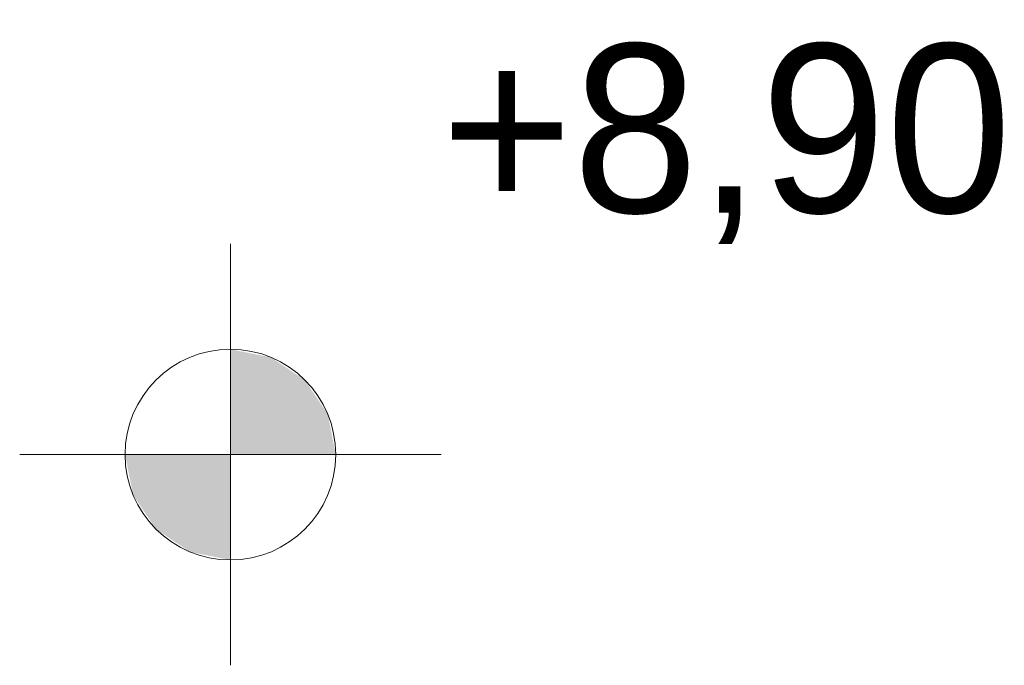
# Model space of a CAD drawing. Extents: x -109972 to -86652, y 98618 to 122888.
# Tile 2 of 74: x -109972 to -109953, y 108826 to 108838. Entities that reach past the tile are written whole.
import ezdxf

# ---------------------------------------------------------------- set-up
doc = ezdxf.new("R2010")
doc.units = 0
doc.header["$MEASUREMENT"] = 0
doc.layers.add('INWENT RZĘDNE', color=7, linetype='Continuous')
doc.layers.add('INWENT RZĘDNE_Nr_Pióra__21', color=7, linetype='Continuous', lineweight=13)
doc.styles.add('GENERATED_STYLE_2', font='txt')

# ---------------------------------------------------------------- blocks, each defined once
blk = doc.blocks.new('Koty wysokościowe_8', base_point=(-109967.922, 108829.769))
at = {"layer": 'INWENT RZĘDNE_Nr_Pióra__21', "linetype": 'Continuous'}
for points in [[(-109967.922, 108829.769), (-109965.922, 108829.769), (-109966.074, 108830.534), (-109966.508, 108831.183), (-109967.157, 108831.617), (-109967.922, 108831.769)], [(-109967.922, 108829.769), (-109969.922, 108829.769), (-109969.77, 108829.004), (-109969.336, 108828.355), (-109968.687, 108827.921), (-109967.922, 108827.769)]]:
    blk.add_hatch(color=256, dxfattribs=at).paths.add_polyline_path(points, flags=0)
for p, q in [((-109967.922, 108825.769), (-109967.922, 108833.769)), ((-109971.922, 108829.769), (-109963.922, 108829.769))]:
    blk.add_line(p, q, dxfattribs=at)
blk.add_circle((-109967.922, 108829.769), 2, dxfattribs=at)
at = {"layer": 'INWENT RZĘDNE_Nr_Pióra__21', "insert": (-109963.922, 108833.769), "char_height": 3.2, "attachment_point": 7, "style": 'GENERATED_STYLE_2'}
blk.add_mtext('{+8,90}', dxfattribs=at)

msp = doc.modelspace()

# ---------------------------------------------------------------- block references
at = {"layer": 'INWENT RZĘDNE'}
msp.add_blockref('Koty wysokościowe_8', (-109967.922, 108829.769), dxfattribs=at)

doc.saveas('drawing.dxf')
